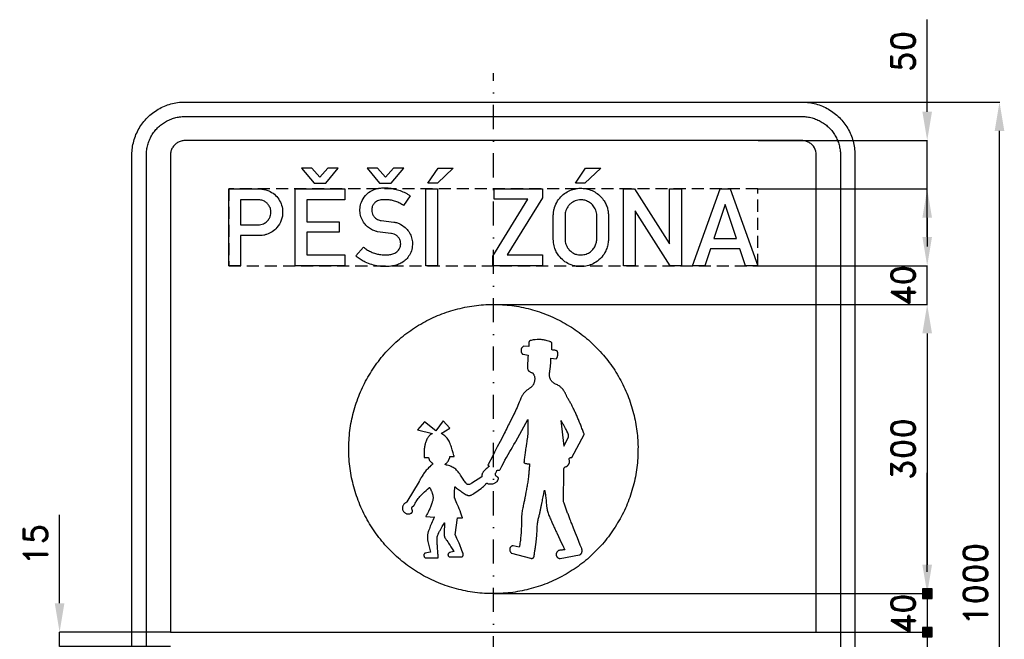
# Model space of a CAD drawing. Header units: millimetres. Extents: x -491 to 530, y -655 to 585.
# Tile 2 of 2: x -491 to 530, y -57 to 585. Entities that reach past the tile are written whole.
import ezdxf

# ---------------------------------------------------------------- set-up
doc = ezdxf.new("R2010")
doc.units = ezdxf.units.MM
doc.header["$LTSCALE"] = 5
doc.linetypes.add('ČERCHOVANÁX2', pattern=[2, 1, -0.5, 0, -0.5])
doc.linetypes.add('ČÁRKOVANÁX2', pattern=[1.5, 1, -0.5])
doc.layers.add('Kóty', color=2, linetype='Continuous')
doc.layers.add('Značka', color=7, linetype='Continuous')
doc.styles.get("Standard").update_dxf_attribs({"font": 'romand.shx', "height": 25})
doc.dimstyles.get("Standard").update_dxf_attribs({"dimtxt": 25, "dimasz": 30, "dimexe": 0.18, "dimexo": 0.0625, "dimgap": 12.5, "dimtad": 1, "dimdec": 0, "dimzin": 0, "dimdsep": 46, "dimtxsty": 'Standard', "dimcen": 0.09, "dimadec": 0, "dimazin": 0, "dimtfac": 1, "dimtdec": 0, "dimtofl": 0, "dimtmove": 0, "dimatfit": 3, "dimfxl": 1, "dimtolj": 1, "dimtzin": 0, "dimarcsym": 0})

# ---------------------------------------------------------------- blocks, each defined once
blk = doc.blocks.new('*D0')
at = {"layer": 'Defpoints', "color": 0, "transparency": 16777216}
for p in [(-450, -50), (-335, -50), (-335, -65)]:
    blk.add_point(p, dxfattribs=at)
at = {"layer": 'Kóty', "color": 0, "lineweight": -2, "transparency": 16777216}
for p, q in [((-450, -20), (-450, 71.9)), ((-335.1, -50), (-450.2, -50)), ((-335.1, -65), (-450.2, -65)), ((-450, -95), (-450, -125))]:
    blk.add_line(p, q, dxfattribs=at)
at = {"layer": 'Kóty', "color": 0, "transparency": 16777216}
for points in [[(-455, -20), (-445, -20), (-450, -50)], [(-455, -95), (-445, -95), (-450, -65)]]:
    blk.add_solid(points, dxfattribs=at)
at = {"layer": 'Kóty', "color": 0, "transparency": 16777216, "insert": (-475, 41), "char_height": 25, "attachment_point": 5, "rotation": 90}
blk.add_mtext('\\A1;15', dxfattribs=at)
blk = doc.blocks.new('*D4')
at = {"layer": 'Defpoints', "color": 0, "transparency": 16777216}
for p in [(276.7, 500), (525, 500), (264.4, -500)]:
    blk.add_point(p, dxfattribs=at)
at = {"layer": 'Kóty', "color": 0, "lineweight": -2, "transparency": 16777216}
for p, q in [((276.7, 500), (525.2, 500)), ((525, -470), (525, 470)), ((264.4, -500), (525.2, -500))]:
    blk.add_line(p, q, dxfattribs=at)
at = {"layer": 'Kóty', "color": 0, "transparency": 16777216}
for points in [[(520, 470), (530, 470), (525, 500)], [(520, -470), (530, -470), (525, -500)]]:
    blk.add_solid(points, dxfattribs=at)
at = {"layer": 'Kóty', "color": 0, "transparency": 16777216, "insert": (500, 0), "char_height": 25, "attachment_point": 5, "rotation": 90}
blk.add_mtext('\\A1;1000', dxfattribs=at)
blk = doc.blocks.new('*D6')
at = {"layer": 'Defpoints', "color": 0, "transparency": 16777216}
for p in [(274.5, 460), (450, 460), (274.5, 410)]:
    blk.add_point(p, dxfattribs=at)
at = {"layer": 'Kóty', "color": 0, "lineweight": -2, "transparency": 16777216}
for p, q in [((450, 490), (450, 585.5)), ((274.6, 460), (450.2, 460)), ((274.6, 410), (450.2, 410)), ((450, 380), (450, 350))]:
    blk.add_line(p, q, dxfattribs=at)
at = {"layer": 'Kóty', "color": 0, "transparency": 16777216}
for points in [[(445, 490), (455, 490), (450, 460)], [(445, 380), (455, 380), (450, 410)]]:
    blk.add_solid(points, dxfattribs=at)
at = {"layer": 'Kóty', "color": 0, "transparency": 16777216, "insert": (425, 552.7), "char_height": 25, "attachment_point": 5, "rotation": 90}
blk.add_mtext('\\A1;50', dxfattribs=at)
blk = doc.blocks.new('*D7')
at = {"layer": 'Defpoints', "color": 0, "transparency": 16777216}
for p in [(-0.9, 290), (0.9, -10), (450, -10)]:
    blk.add_point(p, dxfattribs=at)
at = {"layer": 'Kóty', "color": 0, "lineweight": -2, "transparency": 16777216}
for p, q in [((-0.8, 290), (450.2, 290)), ((450, 260), (450, 20)), ((0.9, -10), (450.2, -10))]:
    blk.add_line(p, q, dxfattribs=at)
at = {"layer": 'Kóty', "color": 0, "transparency": 16777216}
for points in [[(445, 260), (455, 260), (450, 290)], [(445, 20), (455, 20), (450, -10)]]:
    blk.add_solid(points, dxfattribs=at)
at = {"layer": 'Kóty', "color": 0, "transparency": 16777216, "insert": (425, 140), "char_height": 25, "attachment_point": 5, "rotation": 90}
blk.add_mtext('\\A1;300', dxfattribs=at)

msp = doc.modelspace()

# ---------------------------------------------------------------- hatches: boundary and pattern name
at = {"layer": 'Kóty'}
h = msp.add_hatch(color=256, dxfattribs=at)
h.dxf.hatch_style = 1
h.paths.add_polyline_path([(445.18, -15.015), (455.18, -15.015), (455.18, -5.015), (445.18, -5.015)])
h = msp.add_hatch(color=256, dxfattribs=at)
h.dxf.hatch_style = 1
h.paths.add_polyline_path([(445.18, -55), (455.18, -55), (455.18, -45), (445.18, -45)])

# ---------------------------------------------------------------- linework, layer by layer
for p, q in [((450, 360.008), (450, 455.484)), ((274.548, 330.008), (450.18, 330.008)), ((450.062, 290.015), (450.18, 290.015)), ((450, 260.015), (450, 230.015)), ((450, 19.985), (450, 115.461)), ((450, 12.485), (450, 42.485)), ((335.062, -10.015), (450.18, -10.015)), ((450, -10.015), (450, -110)), ((335.062, -50), (450.18, -50))]:
    msp.add_line(p, q, dxfattribs=at)
for points in [[(450, 410.008), (450, 460)], [(450, 290.015), (450.005, 330.037)], [(445.18, -5.015), (455.18, -15.015)], [(455.18, -5.015), (445.18, -15.015)], [(-450, -65), (-450, -50)], [(445.18, -45), (455.18, -55)], [(455.18, -45), (445.18, -55)]]:
    msp.add_lwpolyline(points, dxfattribs=at)
for points in [[(445.18, -15.015), (455.18, -15.015), (455.18, -5.015), (445.18, -5.015)], [(445.18, -55), (455.18, -55), (455.18, -45), (445.18, -45)]]:
    msp.add_lwpolyline(points, close=True, dxfattribs=at)
for points in [[(445, 360.008), (455, 360.008), (450, 330.008)], [(445, 260.015), (455, 260.015), (450, 290.015)], [(445, 19.985), (455, 19.985), (450, -10.015)]]:
    msp.add_solid(points, dxfattribs=at)
at = {"layer": 'Značka', "color": 6, "linetype": 'ČERCHOVANÁX2', "ltscale": 5}
msp.add_lwpolyline([(0, -530), (0, 530)], dxfattribs=at)
at = {"layer": 'Značka', "color": 3}
for points in [[(-375, -445), (-375, 445), (-375, 445.22), (-375, 445.43, -0.0321696), (-374.5, 452.53, -0.0354253), (-373.05, 459.51, -0.0362859), (-370.77, 466.26, -0.0344207), (-367.56, 472.62, -0.0337249), (-363.6, 478.55, -0.0340657), (-358.89, 483.89, -0.0341929), (-353.55, 488.61, -0.0342411), (-347.62, 492.56, -0.0340303), (-341.26, 495.75, -0.0333975), (-334.51, 498.05, -0.0341098), (-327.53, 499.52, -0.0367427), (-320.43, 500), (-320.21, 500), (-320, 500), (320, 500), (320.22, 500), (320.43, 500, -0.0321744), (327.54, 499.5, -0.0354393), (334.52, 498.05, -0.0362748), (341.27, 495.77, -0.0344439), (347.63, 492.56, -0.0337439), (353.55, 488.61, -0.0340766), (358.89, 483.89, -0.034228), (363.61, 478.55, -0.0342411), (367.56, 472.62, -0.0340152), (370.75, 466.26, -0.0334085), (373.05, 459.51, -0.0341394), (374.53, 452.53, -0.0367598), (375, 445.43), (375, 445.22), (375, 445), (375, -445)], [(-360, -445), (-360, 445), (-360, 445.16), (-360, 445.31, -0.0321773), (-359.63, 450.48, -0.0354428), (-358.58, 455.55, -0.0362594), (-356.92, 460.46, -0.0344248), (-354.59, 465.09, -0.0337413), (-351.71, 469.4, -0.0340656), (-348.28, 473.28, -0.0341822), (-344.4, 476.72, -0.0342257), (-340.09, 479.59, -0.0340555), (-335.46, 481.91, -0.03341), (-330.55, 483.58, -0.0341507), (-325.47, 484.65, -0.0367402), (-320.31, 485), (-320.15, 485), (-320, 485), (320, 485), (320.16, 485), (320.32, 485, -0.032183), (325.48, 484.64, -0.0354467), (330.56, 483.58, -0.0362744), (335.47, 481.92, -0.0344248), (340.09, 479.59, -0.033755), (344.4, 476.71, -0.0340968), (348.29, 473.28, -0.034164), (351.72, 469.4, -0.0342056), (354.59, 465.09, -0.0340348), (356.91, 460.46, -0.0334698), (358.58, 455.55, -0.0341275), (359.66, 450.48, -0.0367663), (360, 445.31), (360, 445.16), (360, 445), (360, -445)], [(335, -50), (335, 445), (335, 445.06), (335, 445.12), (334.87, 447.05), (334.47, 448.96), (333.85, 450.8), (332.97, 452.53), (331.9, 454.15), (330.61, 455.61), (329.15, 456.89, 0.0343151), (327.54, 457.97, 0.0341328), (325.8, 458.84, 0.0334045), (323.96, 459.47, 0.0341082), (322.06, 459.87, 0.0367558), (320.12, 460), (320.06, 460), (320, 460), (-320, 460), (-320.06, 460), (-320.12, 460, 0.0321491), (-322.05, 459.86, 0.0353788), (-323.96, 459.47, 0.0362577), (-325.8, 458.85, 0.0344384), (-327.53, 457.97, 0.0337143), (-329.15, 456.89, 0.034066), (-330.6, 455.61, 0.0341814), (-331.89, 454.15, 0.0342785), (-332.97, 452.53, 0.0340503), (-333.84, 450.8, 0.0334045), (-334.47, 448.96, 0.0341191), (-334.87, 447.05, 0.0367493), (-335, 445.12), (-335, 445.06), (-335, 445), (-335, -50)], [(-274.487, 330.008), (-274.487, 410.008), (-242.129, 410.008), (-241.65, 409.947), (-241.171, 409.883, -0.0253238), (-237.071, 409.138, -0.0429119), (-233.113, 407.842, -0.0795819), (-227.228, 404.318, -0.0764894), (-222.654, 399.133, -0.0768899), (-219.645, 392.965, -0.0757419), (-218.621, 386.167, -0.0940278), (-220.045, 377.37, -0.0983534), (-224.604, 369.75, -0.0732894), (-229.427, 365.457, -0.0676956), (-235.229, 362.675, -0.0341837), (-238.248, 361.845, -0.0378723), (-241.337, 361.458), (-241.854, 361.434), (-242.371, 361.417), (-262.237, 361.417), (-262.237, 330.008), (-274.487, 330.008)], [(-134.812, 349.617), (-134.06, 348.984), (-133.296, 348.367, 0.0390919), (-129.628, 345.946, 0.0321011), (-125.629, 344.058, 0.0326472), (-121.336, 342.579, 0.0398896), (-116.913, 341.742, 0.0244693), (-113.929, 341.53), (-110.904, 341.55, 0.0353148), (-106.378, 341.935, 0.0841572), (-102.154, 343.342, 0.0552213), (-100.193, 344.596, 0.0560373), (-98.546, 346.258, 0.05732), (-97.276, 348.242, 0.0569073), (-96.487, 350.458, 0.0628132), (-96.17, 353.013, 0.0644324), (-96.504, 355.575, 0.0858584), (-97.886, 358.79, 0.0892022), (-100.271, 361.342, 0.0718478), (-102.784, 362.816, 0.0592809), (-105.579, 363.592), (-105.921, 363.648), (-106.262, 363.7), (-120.204, 365.483), (-120.767, 365.649), (-121.329, 365.817), (-124.021, 366.723, -0.0322919), (-126.604, 367.892, -0.0621782), (-130.535, 370.579, -0.055265), (-133.771, 374.142, -0.0688215), (-136.855, 379.558, -0.072895), (-138.304, 385.583, -0.0746668), (-138.13, 391.78, -0.0722601), (-136.154, 397.725, -0.0946092), (-131.086, 404.724, -0.10359), (-123.854, 409.217, -0.0551956), (-119.275, 410.508, -0.0351044), (-114.521, 410.958, -0.0294077), (-109.169, 410.852, -0.0306331), (-103.888, 410.108, -0.0329463), (-98.165, 408.609, -0.0299031), (-92.663, 406.4, -0.0195764), (-89.88, 405.003, -0.0289299), (-87.254, 403.35), (-86.739, 402.979), (-86.229, 402.6), (-93.096, 392.758), (-93.987, 393.31), (-94.887, 393.85, 0.0318273), (-99.121, 395.979, 0.0354787), (-103.579, 397.517, 0.0379157), (-108.125, 398.459, 0.0356273), (-112.862, 398.725, 0.0569645), (-117.887, 398.232, 0.11868), (-122.263, 396.167, 0.0895788), (-124.492, 393.745, 0.0771512), (-125.846, 390.683, 0.0509469), (-126.238, 388.616, 0.0549988), (-126.187, 386.533, 0.0765617), (-125.36, 383.603, 0.070218), (-123.712, 381.008, 0.0532167), (-122.132, 379.411, 0.0574355), (-120.254, 378.208), (-119.239, 377.763), (-118.179, 377.45), (-117.354, 377.295), (-116.521, 377.183), (-103.321, 375.45), (-102.866, 375.395), (-102.412, 375.333, -0.0576984), (-98.702, 374.315, -0.0453337), (-95.237, 372.542, -0.062111), (-90.615, 368.962, -0.0684595), (-87.087, 364.342, -0.0673565), (-84.842, 359.199, -0.0645524), (-84.004, 353.625, -0.0735423), (-84.658, 347.162, -0.0756868), (-87.171, 341.175, -0.0656678), (-90.531, 336.752, -0.066692), (-94.896, 333.375, -0.0560753), (-99.589, 331.217, -0.0382838), (-104.638, 329.967, -0.0422064), (-111.86, 329.25, -0.0424814), (-119.071, 329.758, -0.0406809), (-126.115, 331.328, -0.036902), (-132.854, 333.975, -0.0289452), (-137.255, 336.309, -0.0389431), (-141.279, 339.2), (-141.98, 339.794), (-142.671, 340.4), (-134.812, 349.617)], [(62.146, 382.825, -0.00156617), (62.179, 383.488, -0.00446408), (62.221, 384.15, -0.030678), (62.67, 387.484, -0.0310707), (63.529, 390.75, -0.0663017), (66.605, 397.363, -0.0684738), (71.329, 402.942, -0.0618607), (76.525, 406.829, -0.0599324), (82.496, 409.35, -0.0573454), (88.664, 410.528, -0.0575783), (94.938, 410.275, -0.05692), (100.935, 408.76, -0.057506), (106.429, 405.933, -0.0553762), (111.081, 402.173, -0.0534573), (114.821, 397.492, -0.0430243), (117.04, 393.463, -0.0488504), (118.479, 389.125, -0.0227219), (118.935, 386.751, -0.0129518), (119.221, 384.35), (119.259, 383.954), (119.296, 383.558), (119.296, 356.767), (119.24, 356.15, -0.00273524), (119.179, 355.533, -0.035773), (118.315, 350.567, -0.0478451), (116.638, 345.808, -0.0787945), (112.371, 339.123, -0.0730946), (106.279, 333.967, -0.0601256), (100.482, 331.005, -0.0598561), (94.163, 329.508, -0.0711159), (86.293, 329.564, -0.074186), (78.771, 331.85, -0.0660392), (72.851, 335.454, -0.0616948), (68.021, 340.442, -0.0470834), (65.238, 344.713, -0.0538781), (63.379, 349.417, -0.0302294), (62.679, 352.538, -0.0176758), (62.279, 355.717), (62.21, 356.454), (62.146, 357.192), (62.146, 382.825)], [(-262.237, 398.517), (-262.237, 372.783), (-243.287, 372.783), (-242.912, 372.784), (-242.537, 372.792, 0.067174), (-239.88, 373.265, 0.0577321), (-237.387, 374.392, 0.0717169), (-234.513, 376.572, 0.0744886), (-232.396, 379.467, 0.0682708), (-231.19, 382.494, 0.0653186), (-230.821, 385.75, 0.077203), (-231.391, 389.63, 0.0837497), (-233.137, 393.117, 0.0734006), (-235.453, 395.612, 0.0660799), (-238.371, 397.383, 0.0426486), (-240.346, 398.117, 0.0492312), (-242.404, 398.475), (-242.716, 398.498), (-243.029, 398.517), (-262.237, 398.517)], [(74.329, 382.775), (74.329, 357.183), (74.363, 356.7), (74.404, 356.217, 0.0375792), (74.837, 353.694, 0.0416924), (75.663, 351.267, 0.0628971), (77.532, 347.965, 0.0601775), (80.163, 345.2, 0.059432), (83.241, 343.088, 0.0643248), (86.712, 341.8, 0.0505282), (89.578, 341.371, 0.0445561), (92.496, 341.492, 0.0739028), (97.415, 342.801, 0.0849982), (101.663, 345.55, 0.0736273), (104.499, 348.827, 0.0635865), (106.354, 352.758, 0.0332245), (106.911, 354.728, 0.042641), (107.163, 356.742, 0.00449313), (107.172, 357), (107.179, 357.258), (107.179, 382.717), (107.184, 383.171, 0.00847725), (107.179, 383.625, 0.0626127), (106.729, 386.413, 0.0483146), (105.663, 389.075, 0.0769013), (102.703, 393.38, 0.083769), (98.579, 396.517, 0.0698522), (94.75, 398.063, 0.0666688), (90.612, 398.525, 0.0885186), (84.919, 397.525, 0.09812), (80.021, 394.583, 0.0628509), (77.582, 391.94, 0.0514024), (75.796, 388.8, 0.0395376), (74.857, 386.285, 0.0507583), (74.388, 383.667, 0.00713553), (74.354, 383.221, 0.00233358), (74.329, 382.775)]]:
    msp.add_lwpolyline(points, format="xyb", dxfattribs=at)
for points in [[(-186.07, 415.715), (-173.93, 415.715), (-161.071, 431.429), (-171.785, 431.429), (-180, 422.143), (-188.215, 431.429), (-198.929, 431.429), (-186.07, 415.715)], [(-118.07, 415.715), (-105.93, 415.715), (-93.071, 431.429), (-103.785, 431.429), (-112, 422.143), (-120.215, 431.429), (-130.929, 431.429), (-118.07, 415.715)], [(-57.286, 431.429), (-41.572, 431.429), (-58.001, 415.715), (-68, 415.715), (-57.286, 431.429)], [(95.714, 431.429), (111.428, 431.429), (94.999, 415.715), (85, 415.715), (95.714, 431.429)], [(-205.621, 330), (-205.621, 409.992), (-154.004, 409.992), (-154.004, 398.458), (-193.479, 398.458), (-193.479, 375.65), (-159.829, 375.65), (-159.829, 364.933), (-193.479, 364.933), (-193.479, 341.367), (-154.096, 341.367), (-154.096, 330), (-205.621, 330)], [(-70.004, 330), (-70.004, 409.992), (-57.879, 409.992), (-57.879, 330), (-70.004, 330)], [(-0.737, 330), (-0.737, 340.058), (35.696, 399.175), (0.704, 399.175), (0.704, 410), (50.804, 410), (50.804, 400.592), (14.321, 341.483), (50.804, 341.483), (50.804, 330), (-0.737, 330)], [(134.971, 330), (134.971, 410), (146.454, 410), (182.796, 352.9), (182.796, 410), (195.046, 410), (194.963, 330), (183.479, 330), (147.063, 387.025), (147.063, 330), (134.971, 330)], [(206.379, 330), (235.371, 410.008), (245.479, 410.008), (274.488, 330), (261.638, 330), (255.663, 347.875), (225.054, 347.875), (219.179, 330), (206.379, 330)], [(252.146, 358.5), (240.413, 393.65), (228.704, 358.5), (252.146, 358.5)], [(-335, -50), (335, -50)]]:
    msp.add_lwpolyline(points, dxfattribs=at)
at = {"layer": 'Značka', "color": 6, "linetype": 'ČÁRKOVANÁX2', "ltscale": 2.5}
msp.add_lwpolyline([(-274.487, 330.008), (274.488, 330.008), (274.488, 410.008), (-274.487, 410.008)], close=True, dxfattribs=at)
at = {"layer": 'Značka', "color": 5}
for points in [[(150, 140), (149.997, 139.018), (149.987, 138.037, -0.0321702), (148.494, 118.482, -0.0357219), (144.368, 99.284, -0.0366703), (137.926, 80.745, -0.0347571), (128.911, 63.306, -0.0340382), (117.841, 47.097, -0.0344509), (104.669, 32.555, -0.0345608), (89.791, 19.759, -0.0344267), (73.293, 9.126, -0.0343895), (55.607, 0.619, -0.034418), (36.923, -5.385, -0.0344234), (17.638, -9.025, -0.0344166), (-1.963, -9.987, -0.0344137), (-21.533, -8.512, -0.0344174), (-40.716, -4.368, -0.034417), (-59.237, 2.122, -0.0344167), (-76.694, 11.089, -0.034417), (-92.904, 22.152, -0.0344144), (-107.445, 35.331, -0.034416), (-120.24, 50.213, -0.034414), (-130.874, 66.707, -0.0344165), (-139.382, 84.392, -0.0344169), (-145.385, 103.077, -0.0344167), (-149.025, 122.362, -0.0344172), (-149.987, 141.963, -0.0344157), (-148.512, 161.533, -0.0344163), (-144.368, 180.716, -0.0344174), (-137.878, 199.237, -0.0344167), (-128.911, 216.694, -0.0344142), (-117.848, 232.904, -0.0344154), (-104.669, 247.445, -0.0344169), (-89.787, 260.24, -0.034418), (-73.293, 270.874, -0.0344159), (-55.608, 279.382, -0.0344142), (-36.923, 285.385, -0.0344179), (-17.638, 289.024, -0.0344186), (1.963, 289.987, -0.0344152), (21.533, 288.512, -0.0344189), (40.716, 284.368, -0.0344175), (59.237, 277.878, -0.0344201), (76.694, 268.911, -0.0344193), (92.903, 257.849, -0.0344061), (107.445, 244.669, -0.0344147), (120.242, 229.786, -0.0344867), (130.874, 213.293, -0.0344194), (139.373, 195.612, -0.0340796), (145.385, 176.923, -0.0327927), (148.932, 158.593, -0.0342694), (150, 140)], [(-54.201, 156.21), (-45.347, 161.525), (-51.949, 169.127), (-59.573, 158.783), (-71.437, 168.384), (-78.566, 160.008), (-63.024, 156.079), (-63.271, 155.97), (-63.517, 155.858, 0.0430697), (-65.099, 154.944, 0.0448901), (-66.498, 153.766, 0.0410365), (-67.671, 152.438, 0.0330311), (-68.634, 150.951, 0.0291897), (-69.498, 149.224, 0.0236745), (-70.174, 147.416, 0.0167722), (-70.655, 145.784, 0.0132215), (-71.036, 144.127, 0.0126555), (-71.388, 142.187, 0.0113592), (-71.646, 140.233), (-71.686, 139.87), (-71.725, 139.507), (-71.707, 131.144), (-67.27, 131.081), (-67.245, 130.961), (-67.219, 130.84, 0.0205097), (-67.019, 130.082, 0.0258628), (-66.75, 129.346), (-66.474, 128.752), (-66.143, 128.188), (-65.79, 127.689), (-65.397, 127.22), (-65.064, 126.868), (-64.713, 126.535), (-64.245, 126.129), (-63.764, 125.735), (-63.526, 125.535), (-63.306, 125.317), (-63.201, 125.191), (-63.113, 125.053), (-63.066, 124.96), (-63.031, 124.861), (-63.012, 124.769), (-63.007, 124.674, -0.0429733), (-63.017, 124.581), (-63.042, 124.492), (-63.075, 124.414), (-63.118, 124.342), (-63.181, 124.257), (-63.253, 124.179), (-63.276, 124.157), (-63.299, 124.136), (-63.562, 123.915), (-63.824, 123.693), (-64.34, 123.245), (-64.851, 122.79), (-66.095, 121.631), (-67.299, 120.43, 0.0117542), (-68.837, 118.778, 0.0115162), (-70.298, 117.056, 0.0113772), (-71.691, 115.273, 0.0113112), (-73.001, 113.428), (-74.004, 111.902), (-74.955, 110.344, 0.00894703), (-75.925, 108.635, 0.00970094), (-76.83, 106.893), (-76.986, 106.579), (-77.14, 106.265), (-89.94, 85.215), (-89.946, 85.182), (-89.953, 85.148, -0.0502154), (-90.013, 84.962), (-90.111, 84.792), (-90.226, 84.654), (-90.361, 84.536), (-90.537, 84.413), (-90.722, 84.304), (-90.907, 84.204), (-91.092, 84.104), (-91.33, 83.968), (-91.562, 83.823, 0.0598972), (-92.776, 82.81, 0.0710666), (-93.69, 81.522, 0.0476053), (-94.09, 80.628, 0.0453929), (-94.318, 79.677, 0.0424599), (-94.389, 78.733, 0.0418491), (-94.302, 77.791, 0.0467991), (-94.028, 76.742, 0.0448952), (-93.567, 75.758, 0.0452638), (-92.937, 74.835, 0.0457538), (-92.152, 74.044), (-91.699, 73.685), (-91.215, 73.369), (-90.621, 73.049), (-89.997, 72.796), (-89.777, 72.723), (-89.555, 72.654), (-89.403, 72.649), (-89.25, 72.644), (-88.957, 72.639), (-88.664, 72.642), (-87.998, 72.671), (-87.336, 72.746), (-86.661, 72.878), (-86.007, 73.089), (-85.522, 73.312), (-85.075, 73.601), (-84.744, 73.887), (-84.459, 74.217), (-84.25, 74.533), (-84.082, 74.873, 0.0321382), (-83.932, 75.291, 0.0311165), (-83.836, 75.723), (-83.819, 75.831), (-83.803, 75.94), (-83.83, 75.989), (-83.857, 76.038), (-83.91, 76.136), (-83.961, 76.234), (-84.08, 76.476), (-84.188, 76.723), (-84.312, 77.05), (-84.412, 77.386), (-84.486, 77.73, -0.0236846), (-84.529, 78.079, -0.0187205), (-84.542, 78.374, -0.0152986), (-84.535, 78.67, -0.0223138), (-84.499, 79.072, -0.0297583), (-84.421, 79.469, -0.031956), (-84.34, 79.731, -0.052694), (-84.217, 79.974), (-84.102, 80.127), (-83.964, 80.258), (-83.812, 80.366), (-83.648, 80.452), (-83.448, 80.53), (-83.241, 80.59), (-83.031, 80.637), (-82.819, 80.676), (-82.785, 80.681), (-82.751, 80.687), (-82.567, 81.09), (-82.381, 81.492), (-82.003, 82.271), (-81.605, 83.041, -0.0137907), (-80.589, 84.845, -0.014261), (-79.472, 86.589, -0.0173633), (-77.944, 88.704, -0.0155876), (-76.279, 90.715, -0.0128376), (-74.583, 92.565, -0.0102086), (-72.804, 94.334), (-71.37, 95.681), (-69.909, 96.998), (-68.357, 98.365), (-66.801, 99.727), (-66.528, 99.966), (-66.255, 100.206), (-66.165, 100.066), (-66.077, 99.926), (-65.901, 99.639), (-65.729, 99.35), (-65.309, 98.599), (-64.917, 97.833), (-64.42, 96.764, -0.0121435), (-63.977, 95.671, -0.0124351), (-63.574, 94.542, -0.0128629), (-63.23, 93.393, -0.0104975), (-62.992, 92.461, -0.0102676), (-62.793, 91.52, -0.011878), (-62.622, 90.519, -0.0141442), (-62.504, 89.511), (-62.488, 89.334), (-62.473, 89.157), (-62.526, 88.882), (-62.58, 88.607), (-62.697, 88.05), (-62.821, 87.495, -0.00842059), (-63.175, 86.072, -0.00803921), (-63.576, 84.662, -0.0104345), (-64.197, 82.719, -0.00943207), (-64.895, 80.803, -0.00906227), (-65.682, 78.843, -0.00870601), (-66.539, 76.913, -0.00672234), (-67.279, 75.359), (-68.06, 73.824, -0.00684871), (-68.934, 72.203, -0.00768004), (-69.855, 70.607), (-70.022, 70.328), (-70.189, 70.05), (-61.219, 69.413), (-61.328, 69.192), (-61.436, 68.971), (-62.178, 67.426), (-62.896, 65.869), (-63.56, 64.38), (-64.204, 62.884), (-64.837, 61.372), (-65.448, 59.852), (-65.928, 58.617), (-66.408, 57.382), (-67.02, 55.815, 0.0151454), (-67.576, 54.228, 0.0159071), (-67.904, 53.09, 0.017459), (-68.156, 51.933, 0.0148937), (-68.307, 50.96, 0.0142068), (-68.402, 49.98, 0.0139568), (-68.447, 48.975, 0.0134941), (-68.437, 47.968, 0.0104626), (-68.393, 47.134, 0.0093804), (-68.316, 46.301, 0.00986113), (-68.198, 45.378, 0.00996606), (-68.044, 44.461), (-68.012, 44.294), (-67.98, 44.128), (-65.41, 33.016), (-71.15, 31.804), (-71.22, 31.759), (-71.289, 31.712, 0.0596045), (-71.589, 31.438, 0.054503), (-71.822, 31.101, 0.0538748), (-72.003, 30.69, 0.0431497), (-72.102, 30.252, 0.0484782), (-72.136, 29.663, 0.0452681), (-72.059, 29.077, 0.0464398), (-71.889, 28.509, 0.0534439), (-71.612, 27.989), (-71.407, 27.715), (-71.164, 27.474), (-70.917, 27.286), (-70.643, 27.143), (-70.563, 27.111), (-70.483, 27.082), (-57.389, 27.238), (-57.389, 27.557), (-57.39, 27.875, 0.00788315), (-57.44, 30.109, 0.00585491), (-57.551, 32.34, 0.00361218), (-57.692, 34.472), (-57.854, 36.603), (-58.022, 38.738, -0.00242551), (-58.177, 40.875, -0.00320684), (-58.284, 42.587, -0.00409658), (-58.366, 44.301, -0.00599011), (-58.42, 46.125, -0.00838097), (-58.422, 47.949), (-58.417, 48.272), (-58.411, 48.594), (-58.328, 48.851), (-58.244, 49.107), (-58.071, 49.61), (-57.889, 50.11, -0.00988539), (-57.413, 51.314, -0.00937039), (-56.892, 52.499, -0.0104496), (-56.163, 54.006, -0.00789111), (-55.379, 55.486), (-54.576, 56.924), (-53.751, 58.349), (-53.09, 59.485), (-52.434, 60.624), (-51.744, 61.852), (-51.083, 63.094), (-50.968, 63.318), (-50.854, 63.541), (-51.062, 52.61), (-51.068, 52.488), (-51.074, 52.366, 0.0154209), (-51.086, 51.577, 0.0192982), (-51.043, 50.788, 0.0189294), (-50.964, 50.129, 0.0212335), (-50.832, 49.478, 0.0206362), (-50.669, 48.9, 0.0212728), (-50.457, 48.338), (-50.269, 47.926), (-50.048, 47.533), (-49.74, 47.082), (-49.41, 46.645, -0.0146465), (-48.379, 45.191), (-47.402, 43.702), (-46.567, 42.428), (-45.733, 41.154), (-44.893, 39.855), (-44.057, 38.553), (-43.381, 37.502), (-42.703, 36.454), (-41.977, 35.338), (-41.245, 34.226), (-41.115, 34.03), (-40.985, 33.834), (-45.616, 32.522), (-45.709, 32.46), (-45.801, 32.397, 0.0335439), (-46.236, 32.05, 0.0465595), (-46.61, 31.638, 0.0390323), (-46.825, 31.319, 0.044018), (-46.984, 30.97, 0.043329), (-47.076, 30.634, 0.0465837), (-47.107, 30.287, 0.0459785), (-47.079, 29.946, 0.0426747), (-46.992, 29.614, 0.0415769), (-46.846, 29.28, 0.0365777), (-46.65, 28.973), (-46.472, 28.751), (-46.274, 28.546), (-46.017, 28.321), (-45.74, 28.12), (-45.657, 28.066), (-45.574, 28.013), (-32.577, 28.025), (-32.522, 28.087), (-32.466, 28.149), (-32.12, 28.543), (-31.798, 28.956), (-31.586, 29.277, 0.037613), (-31.417, 29.623, 0.0374539), (-31.313, 29.936, 0.0389827), (-31.259, 30.262, 0.0405187), (-31.252, 30.633, 0.0311825), (-31.299, 31.001, 0.0230399), (-31.373, 31.331), (-31.475, 31.653), (-31.656, 32.107), (-31.855, 32.554, -0.0201704), (-32.683, 34.673), (-33.436, 36.821, 0.00905695), (-34.137, 38.672), (-34.882, 40.506), (-35.657, 42.39), (-36.446, 44.268), (-37.106, 45.793), (-37.783, 47.311), (-38.527, 48.936), (-39.29, 50.552), (-39.427, 50.838), (-39.565, 51.124), (-37.344, 68.538), (-32.088, 68.507), (-32.188, 68.829), (-32.289, 69.152, 0.00624465), (-33.026, 71.394, 0.00566436), (-33.815, 73.618), (-34.604, 75.723), (-35.429, 77.814), (-36.281, 79.904), (-37.155, 81.985), (-37.868, 83.655), (-38.588, 85.322), (-39.362, 87.104), (-40.136, 88.887), (-40.273, 89.203), (-40.409, 89.519), (-40.417, 89.687), (-40.425, 89.855), (-40.438, 90.193), (-40.45, 90.532, -0.00400864), (-40.469, 91.392, -0.00400824), (-40.475, 92.252, -0.00536933), (-40.463, 93.417, -0.00523925), (-40.427, 94.582, -0.00531535), (-40.369, 95.747, -0.00555991), (-40.285, 96.911, -0.00448378), (-40.202, 97.829, -0.00442258), (-40.104, 98.745, -0.00512261), (-39.985, 99.692, -0.00628504), (-39.844, 100.636), (-39.818, 100.799), (-39.791, 100.962), (-39.64, 100.828), (-39.488, 100.694), (-39.185, 100.429), (-38.881, 100.166), (-38.122, 99.519), (-37.355, 98.882), (-36.332, 98.057), (-35.292, 97.254), (-34.246, 96.477), (-33.184, 95.722), (-32.326, 95.134), (-31.456, 94.567), (-30.347, 93.886), (-29.231, 93.211), (-28.213, 92.603, 0.0418261), (-27.144, 92.106, 0.0374328), (-26.405, 91.887, 0.0383623), (-25.64, 91.782, 0.0374864), (-24.878, 91.786, 0.0352412), (-24.125, 91.899, 0.0349112), (-23.315, 92.131, 0.0293251), (-22.542, 92.464, 0.0290716), (-21.464, 93.078), (-20.432, 93.773), (-18.757, 94.914), (-17.086, 96.058), (-15.657, 97.066), (-14.247, 98.103), (-12.844, 99.18), (-11.474, 100.298), (-10.409, 101.219), (-9.375, 102.175), (-8.324, 103.213, 0.0137316), (-7.326, 104.301), (-7.157, 104.496), (-6.989, 104.691), (-6.738, 104.567), (-6.485, 104.448), (-5.974, 104.242), (-5.448, 104.075, 0.0353765), (-4.3, 103.833, 0.0337256), (-3.128, 103.751, 0.0478745), (-1.368, 103.887, 0.0451527), (0.34, 104.346, 0.0393231), (1.71, 104.939, 0.0438488), (2.961, 105.749, 0.0363414), (3.745, 106.431, 0.0450221), (4.409, 107.232, 0.0425441), (4.816, 107.922, 0.0542291), (5.082, 108.672, 0.0288055), (5.154, 109.045, 0.0284601), (5.183, 109.424, 0.0256842), (5.176, 109.742, 0.0299568), (5.133, 110.057), (5.09, 110.248), (5.04, 110.438), (4.88, 110.542), (4.72, 110.647), (4.425, 110.842), (4.133, 111.038), (3.543, 111.449), (2.982, 111.899), (2.663, 112.199), (2.385, 112.536), (2.223, 112.8, -0.0446359), (2.106, 113.085, -0.0454315), (2.038, 113.384, -0.0400874), (2.023, 113.691, -0.0382884), (2.056, 114.045, -0.0267472), (2.136, 114.392, -0.0270809), (2.309, 114.912, -0.0160835), (2.527, 115.414, -0.0185797), (3.092, 116.517), (3.713, 117.588), (3.838, 117.798), (3.963, 118.008), (6.497, 118.008), (6.737, 118.466), (6.978, 118.925), (8.658, 122.117), (10.347, 125.304), (11.959, 128.318), (13.59, 131.322), (15.243, 134.314), (16.923, 137.291), (18.295, 139.669), (19.69, 142.033), (21.207, 144.55), (22.759, 147.046), (23.038, 147.487), (23.317, 147.927), (35.817, 170.564), (35.732, 156.329), (35.678, 155.864), (35.623, 155.399, -0.00345017), (35.217, 152.175, -0.00253937), (34.772, 148.956, -0.00146198), (34.333, 145.926), (33.881, 142.898, 0.00051534), (33.433, 139.892, 0.00154492), (32.997, 136.884, 0.00185596), (32.665, 134.484, 0.00229024), (32.352, 132.081, 0.00329694), (32.045, 129.525, 0.00451859), (31.779, 126.965, 0.00073479), (31.736, 126.512, 0.00020041), (31.693, 126.059), (31.724, 126.014), (31.756, 125.97), (31.829, 125.883), (31.911, 125.803), (32.093, 125.658), (32.291, 125.535), (32.762, 125.316), (33.259, 125.159), (33.877, 125.013), (34.501, 124.909), (35.138, 124.829), (35.776, 124.771), (36.49, 124.726), (37.205, 124.698), (37.319, 124.695), (37.433, 124.691), (37.386, 123.754, -0.00110404), (37.337, 122.817, -0.00273755), (37.228, 121, -0.00260357), (37.099, 119.184, -0.00597747), (36.728, 114.931, -0.00604978), (36.255, 110.689, -0.00718765), (35.552, 105.497, -0.00659945), (34.707, 100.326, -0.00408531), (33.806, 95.428), (32.864, 90.54, -0.00066626), (32.113, 86.64, -0.00461017), (31.319, 82.743, 0.00345363), (30.235, 77.667, 0.0276987), (29.472, 72.554, 0.0208297), (29.259, 68.529), (29.216, 64.487, -0.0064174), (29.124, 61.109, -0.00300275), (28.97, 57.737, -0.00271852), (28.782, 54.319, -0.00556992), (28.539, 50.905, -0.00567962), (28.282, 48.123, -0.00562465), (27.962, 45.347, -0.00696108), (27.545, 42.325, -0.00863493), (27.033, 39.317), (26.932, 38.777), (26.829, 38.238), (20.374, 39.612), (20.199, 39.587), (20.025, 39.559, 0.0476307), (19.265, 39.349, 0.0582697), (18.566, 38.985, 0.052309), (18.051, 38.576, 0.0502977), (17.629, 38.071, 0.0471381), (17.309, 37.511, 0.0434686), (17.095, 36.903, 0.0471765), (16.964, 36.156, 0.043056), (16.97, 35.397, 0.0426913), (17.096, 34.615, 0.0420283), (17.353, 33.866, 0.0266052), (17.576, 33.404, 0.025085), (17.846, 32.968, 0.0243585), (18.131, 32.587, 0.0276544), (18.454, 32.238), (18.571, 32.126), (18.691, 32.016), (38.503, 26.776), (38.612, 26.747), (38.72, 26.719, 0.0281272), (39.321, 26.598, 0.0464527), (39.932, 26.567, 0.0371059), (40.299, 26.6, 0.0446372), (40.655, 26.691, 0.0448735), (40.964, 26.828, 0.0473808), (41.243, 27.019, 0.0467904), (41.496, 27.265, 0.0379898), (41.704, 27.551, 0.0356551), (41.898, 27.911, 0.0283581), (42.045, 28.292, 0.0366404), (42.238, 29.076, 0.0104533), (42.358, 29.88, -0.00643076), (42.959, 33.838, 0.00414117), (43.576, 37.782, 0.00677741), (44.035, 41.168, 0.00424201), (44.419, 44.567, 0.00229071), (44.764, 47.967, 0.00093403), (45.087, 51.367, 0.00368739), (45.323, 54.035, 0.0105935), (45.483, 56.71, 0.00296397), (45.567, 59.933, -0.0249587), (45.791, 63.135, -0.0333993), (46.588, 67.246, 0.00147546), (47.652, 71.323, 0.0109821), (48.43, 74.74, 0.00155129), (49.121, 78.17, -0.00188655), (49.824, 81.6, 0.00070592), (50.536, 85.029, 0.00118215), (51.093, 87.772), (51.643, 90.517), (52.224, 93.43), (52.806, 96.343), (52.908, 96.857), (53.011, 97.371), (53.116, 96.96), (53.218, 96.549), (53.406, 95.741), (53.579, 94.931, -0.00999553), (53.936, 92.984, -0.0090371), (54.22, 91.026, -0.00846521), (54.498, 88.56, -0.00402438), (54.714, 86.088), (54.904, 83.741, 0.00535061), (55.123, 81.395, 0.00849204), (55.338, 79.577, 0.0134618), (55.633, 77.77, 0.0186461), (56.139, 75.536, 0.0160655), (56.798, 73.341, 0.0230811), (58.589, 68.717, 0.00483788), (60.637, 64.193), (62.342, 60.44, 0.00196157), (64.047, 56.69, 0.00269139), (65.796, 52.944), (67.568, 49.208), (68.995, 46.196), (70.414, 43.18), (71.927, 39.936, -0.00221247), (73.418, 36.681), (73.681, 36.101), (73.943, 35.521), (73.851, 35.509), (73.76, 35.497), (73.579, 35.475), (73.399, 35.453), (72.963, 35.402), (72.527, 35.353), (71.966, 35.292), (71.405, 35.233), (70.851, 35.176), (70.296, 35.118), (69.843, 35.07), (69.391, 35.02), (68.889, 34.962), (68.387, 34.9), (68.295, 34.889), (68.204, 34.877), (68.113, 34.836), (68.023, 34.794), (67.849, 34.707), (67.678, 34.613, 0.0204656), (67.283, 34.368, 0.0215803), (66.91, 34.091, 0.0272582), (66.481, 33.71, 0.027579), (66.095, 33.284, 0.025656), (65.783, 32.867, 0.0264656), (65.516, 32.419, 0.023557), (65.335, 32.043, 0.0280367), (65.194, 31.65, 0.0266667), (65.107, 31.303, 0.0279532), (65.059, 30.948, 0.0444907), (65.059, 30.355, 0.0388787), (65.158, 29.768, 0.0383465), (65.342, 29.178, 0.0388773), (65.615, 28.623, 0.0406522), (65.984, 28.083, 0.0399175), (66.436, 27.61, 0.0373328), (66.937, 27.212, 0.0340022), (67.491, 26.89, 0.0378745), (68.196, 26.594, 0.0372816), (68.935, 26.408), (69.065, 26.385), (69.195, 26.364), (89.368, 30.074), (89.463, 30.126), (89.558, 30.178, 0.0346338), (90.159, 30.575, 0.0403987), (90.695, 31.058, 0.0389347), (91.117, 31.557, 0.0378873), (91.458, 32.115, 0.0369954), (91.725, 32.72, 0.0353273), (91.901, 33.357, 0.0276326), (91.988, 33.908, 0.0242108), (92.017, 34.465, 0.0256467), (91.993, 35.105, 0.0256321), (91.904, 35.737), (91.882, 35.854), (91.858, 35.97), (91.58, 36.701), (91.301, 37.432), (90.736, 38.902), (90.167, 40.37), (88.711, 44.079), (87.239, 47.781), (85.24, 52.763), (83.237, 57.742), (81.248, 62.714, -0.00178024), (79.287, 67.695, -0.00191876), (77.767, 71.63, -0.00230147), (76.281, 75.578, -0.00324112), (74.782, 79.682, -0.00455741), (73.348, 83.808), (73.106, 84.524), (72.866, 85.24), (73.068, 117.596), (73.069, 117.738), (73.07, 117.879, -0.00850353), (73.086, 118.665, -0.0261088), (73.155, 119.449, -0.0223258), (73.217, 119.813, -0.0351126), (73.319, 120.166, -0.027079), (73.405, 120.37, -0.0322724), (73.513, 120.561), (73.64, 120.731), (73.786, 120.885), (74.002, 121.062), (74.237, 121.213), (74.536, 121.374), (74.844, 121.516), (75.348, 121.725), (75.857, 121.921), (75.977, 121.966), (76.097, 122.012), (76.147, 122.069), (76.198, 122.125), (76.305, 122.238), (76.416, 122.348), (76.716, 122.629), (77.02, 122.905), (77.448, 123.309, 0.0248953), (77.846, 123.745, 0.0364195), (78.228, 124.271, 0.0416659), (78.524, 124.85, 0.0384571), (78.721, 125.431, 0.0312069), (78.837, 126.035, 0.0424191), (78.888, 127.035, 0.03636), (78.783, 128.033), (78.658, 128.732, -0.0461107), (78.596, 129.434, -0.0364389), (78.62, 129.774, -0.0442465), (78.697, 130.106, -0.0328832), (78.773, 130.302, -0.0396159), (78.876, 130.484), (78.999, 130.64), (79.145, 130.775), (79.319, 130.892), (79.508, 130.982), (79.783, 131.07), (80.068, 131.119), (80.354, 131.141), (80.64, 131.14), (80.941, 131.123), (81.239, 131.089), (81.348, 131.073), (81.457, 131.056), (94.318, 155.023), (94.098, 155.615), (93.877, 156.206), (92.283, 160.431, 0.00292026), (90.648, 164.641, 0.00369232), (89.013, 168.716, 0.00435684), (87.312, 172.765, 0.00532596), (85.541, 176.785, 0.00656449), (83.675, 180.761, 0.0058745), (82.135, 183.861, 0.00628357), (80.52, 186.923, 0.00795044), (78.767, 190.051, 0.0104082), (76.901, 193.112), (76.567, 193.634), (76.231, 194.156), (76.151, 194.387), (76.069, 194.619), (75.898, 195.086), (75.719, 195.551, 0.0113732), (75.223, 196.731, 0.0124797), (74.671, 197.886, 0.0192505), (73.822, 199.434, 0.0219127), (72.85, 200.906, 0.0237532), (71.728, 202.336, 0.0231177), (70.474, 203.658, 0.023014), (69.346, 204.67, 0.0317686), (68.121, 205.549, 0.0299327), (66.362, 206.503), (64.551, 207.379, -0.0220111), (63.241, 208.106, -0.0290085), (62.015, 208.962, -0.0274027), (61.118, 209.736, -0.0311478), (60.318, 210.609, -0.0334592), (59.627, 211.569, -0.0348306), (59.074, 212.614, -0.0290814), (58.711, 213.546, -0.0267208), (58.454, 214.513, -0.0329724), (58.246, 215.901, -0.0272871), (58.206, 217.304, -0.0232987), (58.325, 219.121, -0.00563931), (58.55, 220.928, 0.00201055), (58.758, 222.572), (58.958, 224.215, 0.00099149), (59.168, 225.951, 0.00401935), (59.359, 227.688, 0.0047357), (59.494, 229.126, 0.00515236), (59.601, 230.566, 0.00699932), (59.682, 232.126, 0.00949469), (59.712, 233.688), (59.712, 233.966), (59.711, 234.244), (65.114, 233.738), (65.207, 233.797), (65.297, 233.859, 0.0707125), (65.72, 234.274, 0.0463337), (66.04, 234.782, 0.0504138), (66.403, 235.66, 0.0327837), (66.613, 236.583, 0.0246637), (66.743, 237.604, 0.0217183), (66.778, 238.633, 0.0216118), (66.739, 239.568, 0.0283167), (66.608, 240.494), (66.512, 240.92, 0.0268767), (66.376, 241.336), (66.3, 241.515), (66.204, 241.684), (66.165, 241.74), (66.123, 241.795), (66.077, 241.812), (66.031, 241.829), (65.931, 241.865), (65.832, 241.898), (65.545, 241.991), (65.256, 242.075), (64.787, 242.2), (64.314, 242.311), (63.748, 242.428), (63.178, 242.529), (62.656, 242.61), (62.131, 242.68), (61.51, 242.752), (60.887, 242.808), (60.77, 242.817), (60.653, 242.826), (60.671, 248.929), (60.682, 248.974), (60.692, 249.019, 0.0309789), (60.73, 249.271, 0.0424244), (60.732, 249.526, 0.0376377), (60.705, 249.724), (60.65, 249.917), (60.576, 250.086), (60.482, 250.245), (60.364, 250.41), (60.233, 250.566), (60.103, 250.711), (59.972, 250.856), (59.952, 250.879), (59.931, 250.902), (59.705, 251.009), (59.478, 251.114), (59.004, 251.323), (58.524, 251.52), (57.214, 252.007), (55.879, 252.423, 0.0182782), (53.875, 252.928, 0.017167), (51.838, 253.289, 0.0182582), (49.58, 253.545, 0.0181679), (47.309, 253.636), (45.355, 253.599), (43.407, 253.446, 0.0167889), (41.217, 253.149, 0.0187475), (39.056, 252.698), (38.663, 252.601), (38.271, 252.501), (38.245, 252.494), (38.22, 252.487), (38.165, 252.468), (38.112, 252.446), (37.959, 252.371), (37.813, 252.282), (37.597, 252.117), (37.402, 251.925), (37.207, 251.683), (37.048, 251.417), (36.937, 251.166), (36.858, 250.904, 0.0363076), (36.802, 250.583, 0.0385325), (36.795, 250.258), (36.798, 250.196), (36.802, 250.134), (36.668, 246.53), (31.106, 246.574), (30.95, 246.495), (30.797, 246.412, 0.0606892), (30.054, 245.864, 0.0608581), (29.461, 245.151, 0.0531126), (29.058, 244.406, 0.0437454), (28.805, 243.597, 0.0435246), (28.666, 242.655, 0.0420781), (28.689, 241.705, 0.0370841), (28.82, 240.909, 0.0405484), (29.073, 240.142, 0.0384278), (29.359, 239.564, 0.0499335), (29.74, 239.048), (29.916, 238.864), (30.109, 238.697), (30.343, 238.53), (30.597, 238.397), (30.71, 238.352), (30.824, 238.31), (36.019, 237.448), (36.002, 237.255), (35.984, 237.062, 0.00253723), (35.869, 235.713, 0.0027578), (35.768, 234.362, 0.00256135), (35.684, 233.076, 0.00218064), (35.612, 231.789, 0.00246471), (35.55, 230.503, 0.00346468), (35.504, 229.217, 0.00178081), (35.477, 228.187), (35.452, 227.159, 0.00263933), (35.421, 225.875, 0.0136604), (35.432, 224.587, 0.0264368), (35.515, 223.508, 0.0483901), (35.757, 222.458, 0.0363445), (35.986, 221.885, 0.0423639), (36.3, 221.357), (36.613, 220.971), (36.977, 220.633), (37.454, 220.291), (37.97, 220.01), (38.489, 219.78), (39.022, 219.585), (39.673, 219.377), (40.331, 219.192), (40.473, 219.153), (40.614, 219.115), (40.754, 218.947), (40.892, 218.778), (41.147, 218.44), (41.386, 218.091, -0.0279092), (41.885, 217.23, -0.030082), (42.282, 216.317, -0.0376448), (42.64, 215.112, -0.0342692), (42.822, 213.867, -0.0303322), (42.859, 212.624, -0.025851), (42.757, 211.385, -0.0176255), (42.598, 210.398, -0.0147265), (42.377, 209.424, -0.0134667), (42.09, 208.407, -0.0124236), (41.751, 207.406), (41.688, 207.233), (41.624, 207.06), (41.57, 206.973), (41.515, 206.885), (41.403, 206.713), (41.287, 206.543), (40.988, 206.128), (40.671, 205.726), (40.223, 205.211), (39.746, 204.722), (39.241, 204.252), (38.712, 203.808), (38.269, 203.463), (37.811, 203.137), (37.209, 202.749), (36.601, 202.369, 0.0212694), (35.244, 201.431, 0.0223255), (33.975, 200.378, 0.020319), (32.899, 199.342, 0.0196265), (31.909, 198.225, 0.0202688), (30.892, 196.891, 0.017418), (29.977, 195.484, 0.0149634), (29.216, 194.154, 0.0158247), (28.54, 192.782, 0.0157842), (27.685, 190.735), (26.896, 188.659, -0.0192559), (23.79, 181.473, -0.0046093), (20.342, 174.437), (17.107, 167.881, -0.00169235), (13.866, 161.333, -0.00242563), (10.404, 154.485), (6.898, 147.657), (4.069, 142.159), (1.24, 136.661), (-1.69, 130.961), (-4.605, 125.252), (-5.103, 124.272), (-5.6, 123.292), (-4.413, 122.106), (-4.543, 121.988), (-4.674, 121.871), (-5.58, 121.09), (-6.501, 120.325), (-7.35, 119.615), (-8.182, 118.884), (-8.975, 118.124, 0.0200331), (-9.714, 117.312, 0.0192082), (-10.273, 116.603, 0.0199681), (-10.774, 115.853, 0.0242457), (-11.276, 114.952, 0.0264787), (-11.683, 114.007), (-11.751, 113.825), (-11.817, 113.642), (-11.821, 113.624), (-11.825, 113.606), (-11.833, 113.564), (-11.84, 113.522), (-11.858, 113.382, 0.00652022), (-11.871, 113.242, 0.0067538), (-11.888, 112.999, 0.00438261), (-11.899, 112.755), (-11.908, 112.475), (-11.914, 112.194), (-11.917, 111.965), (-11.918, 111.735), (-11.918, 111.505), (-11.916, 111.275), (-11.915, 111.237), (-11.915, 111.2), (-22.39, 104.597), (-22.497, 104.533), (-22.604, 104.47), (-23.305, 104.056), (-24.021, 103.666), (-24.625, 103.382, -0.0382117), (-25.257, 103.173), (-25.661, 103.094), (-26.072, 103.076), (-26.472, 103.126), (-26.855, 103.249), (-27.197, 103.426), (-27.509, 103.654), (-27.883, 104.007), (-28.208, 104.405), (-28.288, 104.516), (-28.368, 104.629), (-28.692, 105.038), (-29.015, 105.449), (-29.62, 106.245), (-30.209, 107.051), (-31.509, 108.918), (-32.76, 110.817), (-34.217, 113.061, 0.0144308), (-35.749, 115.258, 0.0242942), (-37.323, 117.213, 0.0351102), (-39.113, 118.964, 0.0329374), (-40.83, 120.267, 0.0292388), (-42.698, 121.348, 0.0328279), (-45.268, 122.465, 0.0269716), (-47.95, 123.267), (-48.511, 123.404), (-49.073, 123.536), (-49.106, 123.546), (-49.139, 123.557), (-49.203, 123.579), (-49.267, 123.601), (-49.415, 123.659), (-49.558, 123.726), (-49.669, 123.789), (-49.771, 123.865), (-49.826, 123.918), (-49.873, 123.98), (-49.906, 124.042), (-49.925, 124.11), (-49.929, 124.184, -0.0502526), (-49.917, 124.258), (-49.886, 124.344), (-49.84, 124.424), (-49.785, 124.501), (-49.723, 124.572), (-49.56, 124.725), (-49.386, 124.866, 0.0301461), (-48.697, 125.496), (-48.069, 126.187), (-47.498, 126.868), (-46.966, 127.579, 0.0193512), (-46.497, 128.302, 0.0193549), (-46.085, 129.059, 0.0173453), (-45.763, 129.759, 0.0172962), (-45.489, 130.479, 0.0192458), (-45.247, 131.271, 0.0207219), (-45.069, 132.08), (-45.046, 132.211), (-45.023, 132.343), (-40.74, 132.437), (-40.868, 132.857), (-40.995, 133.278, -0.00574424), (-41.828, 136.202), (-42.635, 139.134, 0.00813946), (-43.423, 141.824, 0.0150544), (-44.336, 144.477, 0.0219875), (-45.386, 146.98, 0.0306207), (-46.691, 149.355, 0.0288146), (-47.937, 151.138, 0.0304555), (-49.388, 152.764, 0.0362031), (-51.265, 154.41, 0.0377931), (-53.359, 155.759), (-53.778, 155.988), (-54.201, 156.21)], [(69.99, 169.62), (72.988, 143.124), (77.302, 150.963), (77.34, 151.048), (77.377, 151.133, 0.0168543), (77.609, 151.712, 0.0231421), (77.793, 152.308, 0.0251678), (77.915, 152.864, 0.0279684), (77.978, 153.429, 0.0292816), (77.982, 154.009, 0.02813), (77.92, 154.585, 0.0239616), (77.82, 155.078, 0.0242889), (77.673, 155.557, 0.0254989), (77.399, 156.217), (77.082, 156.859), (76.282, 158.492), (75.485, 160.123), (74.808, 161.448), (74.107, 162.761), (73.405, 164.04), (72.683, 165.308), (72.103, 166.294), (71.508, 167.272), (70.874, 168.28), (70.221, 169.276), (70.106, 169.448), (69.99, 169.62)]]:
    msp.add_lwpolyline(points, format="xyb", dxfattribs=at)

# ---------------------------------------------------------------- texts
at = {"layer": 'Kóty', "char_height": 25, "attachment_point": 5, "rotation": 90}
for insert in [(425, 309.688), (425, -31.074)]:
    msp.add_mtext('\\A1;40', dxfattribs=dict(at, insert=insert))

# ---------------------------------------------------------------- dimensions: what is measured, and where the dimension line sits
at = {"layer": 'Kóty'}
for base, p1, p2, picture, middle in [((450, 460), (274.488, 410.008), (274.488, 460), '*D6', (425, 552.738)), ((525, 500), (264.356, -500), (276.659, 500), '*D4', (500, 0)), ((450, -10.015), (-0.851, 290.015), (0.858, -10.015), '*D7', (425, 140)), ((-450, -50), (-335, -65), (-335, -50), '*D0', (-475, 40.952))]:
    dim = msp.add_linear_dim(base=base, p1=p1, p2=p2, angle=90, dimstyle='Standard', dxfattribs=at)
    dim.commit()
    dim.dimension.update_dxf_attribs({"geometry": picture, "text_midpoint": middle})

doc.saveas('drawing.dxf')
